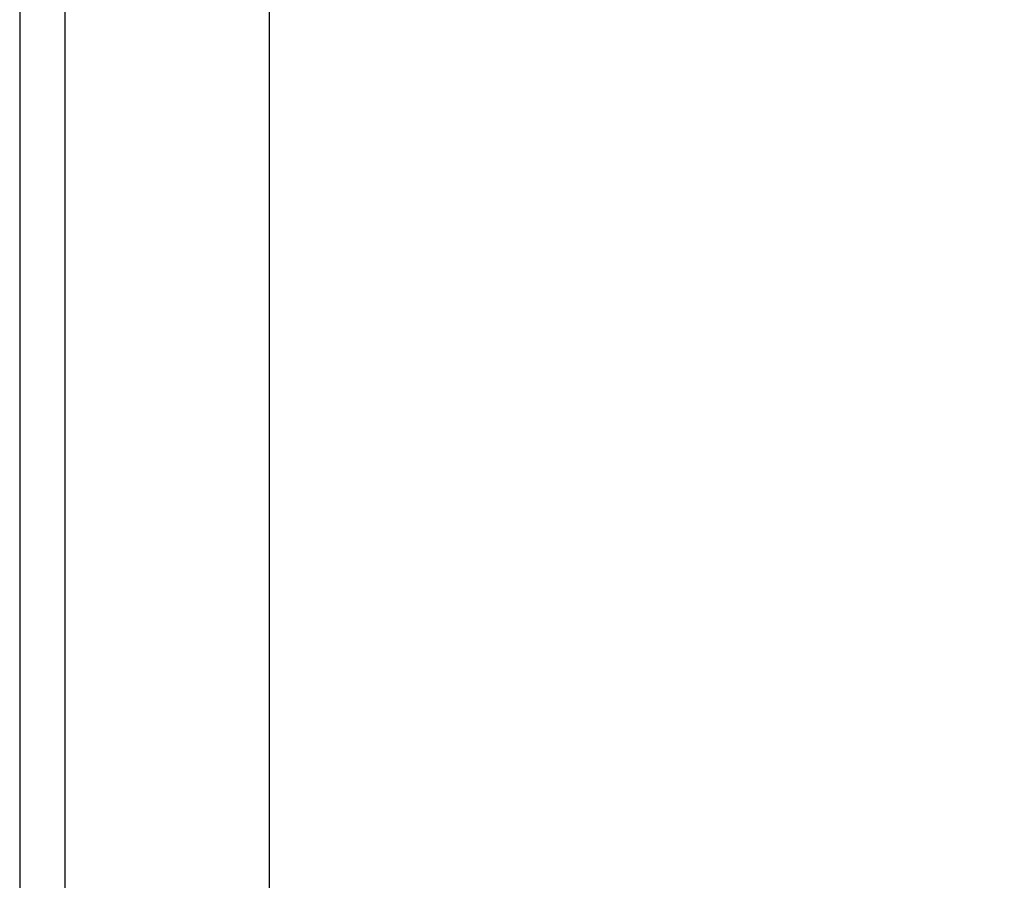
# Model space of a CAD drawing. Header units: inches. Extents: x 0 to 121, y -11 to 79.
# Tile 73 of 88: x 86.73 to 90.65, y 33.86 to 37.28. Entities that reach past the tile are written whole.
import ezdxf

# ---------------------------------------------------------------- set-up
doc = ezdxf.new("R2010")
doc.units = ezdxf.units.IN
doc.header["$LTSCALE"] = 7.278232
doc.header["$MEASUREMENT"] = 0
for name, color, linetype, lineweight in [('Dimensions(ANSI)', 7, 'Continuous', 25), ('Visible Edges(ANSI)', 7, 'Continuous', 25), ('Visible Tangent Edges(ANSI)', 7, 'Continuous', 25)]:
    doc.layers.add(name, color=color, linetype=linetype, lineweight=lineweight)
doc.styles.add('Dimension-ANSI', font='arialbd.ttf')
doc.dimstyles.new('INCH-ANSI', dxfattribs={"dimscale": 7.278232, "dimtxt": 0.12, "dimasz": 0.098425, "dimexe": 0.04, "dimexo": 0.04, "dimgap": 0.031496, "dimtad": 0, "dimtih": 1, "dimtoh": 1, "dimdec": 3, "dimrnd": 1e-08, "dimzin": 0, "dimdsep": 46, "dimtxsty": 'Dimension-ANSI', "dimcen": 0.09, "dimdle": 0.312, "dimclrd": 179, "dimclre": 179, "dimclrt": 7, "dimadec": 1, "dimazin": 0, "dimtfac": 1, "dimtdec": 3, "dimtofl": 0, "dimtmove": 0, "dimatfit": 3, "dimfxl": 1, "dimtolj": 1, "dimtzin": 4, "dimlwd": 25, "dimlwe": 25, "dimarcsym": 0})

# ---------------------------------------------------------------- blocks, each defined once
blk = doc.blocks.new('*D19')
at = {"layer": 'Defpoints', "color": 0, "linetype": 'Continuous', "transparency": 16777216}
for p in [(87.7206, 56.5372), (89.9533, 56.5372), (87.7206, 27.0078)]:
    blk.add_point(p, dxfattribs=at)
at = {"layer": 'Dimensions(ANSI)', "color": 179, "linetype": 'Continuous', "lineweight": 25, "true_color": 0x262658, "transparency": 16777216}
blk.add_line((88.0117, 56.5372), (89.9533, 56.5372), dxfattribs=at)
at = {"layer": 'Dimensions(ANSI)', "color": 7, "linetype": 'Continuous', "lineweight": 25, "transparency": 16777216, "insert": (92.0071, 56.5372), "char_height": 0.87339, "attachment_point": 5, "style": 'Dimension-ANSI'}
blk.add_mtext('\\A1;23.803', dxfattribs=at)

msp = doc.modelspace()

# ---------------------------------------------------------------- linework, layer by layer
at = {"layer": 'Visible Edges(ANSI)'}
for p, q in [((86.7281, 56.3561), (86.7281, 27.189)), ((87.7206, 56.3561), (87.7206, 27.189))]:
    msp.add_line(p, q, dxfattribs=at)
at = {"layer": 'Visible Tangent Edges(ANSI)'}
msp.add_line((86.9092, 27.189), (86.9092, 56.3561), dxfattribs=at)

# ---------------------------------------------------------------- dimensions: what is measured, and where the dimension line sits
at = {"layer": 'Dimensions(ANSI)', "color": 179, "linetype": 'Continuous', "lineweight": 25, "true_color": 0x262658}
dim = msp.add_ordinate_dim(feature_location=(87.7206, 56.5372), offset=(2.2327, 0), dtype=0, origin=(87.7206, 27.0078), dimstyle='INCH-ANSI', override={"dimgap": 0.031496, "dimtad": 0, "dimdec": 3, "dimlfac": 0.806078, "dimtol": 0, "dimlim": 0, "dimtp": 0, "dimtm": 0, "dimtdec": 3}, dxfattribs=at)
dim.commit()
dim.dimension.update_dxf_attribs({"geometry": '*D19', "text_midpoint": (92.0071, 56.5372)})

doc.saveas('drawing.dxf')
